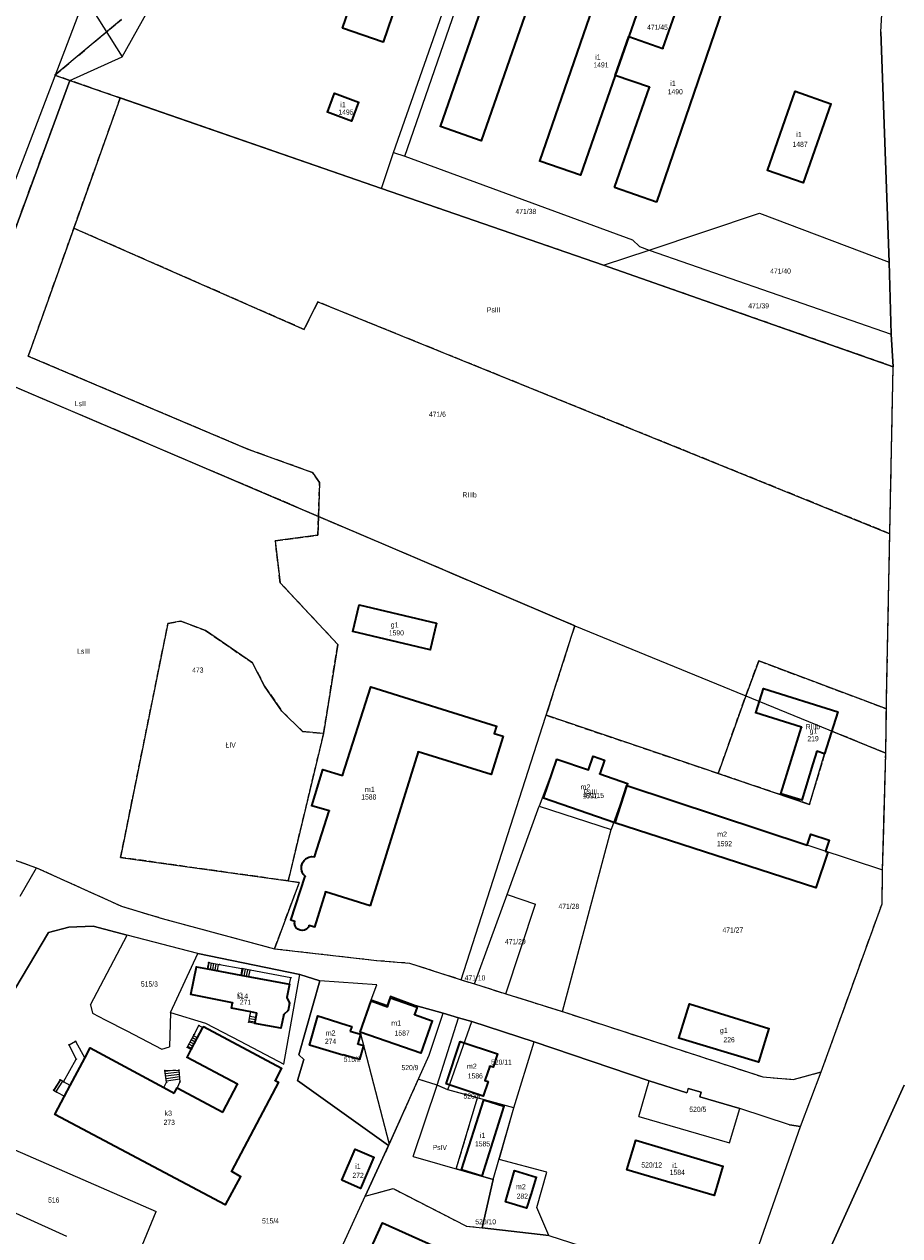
# Model space of a CAD drawing. Header units: metres. Extents: x 7496145 to 7500200, y 5498500 to 5502080.
# Tile 91 of 202: x 7498058 to 7498314, y 5500458 to 5500812. Entities that reach past the tile are written whole.
import ezdxf
from ezdxf.enums import TextEntityAlignment as Align

# ---------------------------------------------------------------- set-up
doc = ezdxf.new("R2010")
doc.units = ezdxf.units.M
doc.header["$MEASUREMENT"] = 0
for name, pattern in [('2.25_0.75', [3, 2.25, -0.75]), ('219-1000', [0]), ('egug-1000', [0])]:
    doc.linetypes.add(name, pattern=pattern)
doc.layers.get('0').update_dxf_attribs({"color": 2, "linetype": 'CONTINUOUS', "lineweight": 5})
for name, color, linetype in [('209-oznaczenie konturu klasyfikacyjnego', 7, 'CONTINUOUS'), ('211-numer działki ewidencyjnej', 7, 'CONTINUOUS'), ('217-kontur klasyfikacyjny', 7, 'CONTINUOUS'), ('218-kontur użytku gruntowego', 7, 'CONTINUOUS'), ('219-działka ewidencyjna', 7, 'CONTINUOUS'), ('312-budynek ewidencyjny', 7, 'CONTINUOUS'), ('312-oznaczenie budynku ewidencyjnego', 7, 'CONTINUOUS'), ('312-oznaczenie budynku ewidencyjnego-Atr117', 7, 'CONTINUOUS'), ('352-schody', 7, 'CONTINUOUS'), ('podjazd dla osób niepełnosprawnych', 7, 'CONTINUOUS'), ('Punkt budynku', 7, 'CONTINUOUS')]:
    doc.layers.add(name, color=color, linetype=linetype)
doc.styles.get("Standard").update_dxf_attribs({"font": 'Working1250', "width": 0.75})

# ---------------------------------------------------------------- blocks, each defined once
blk = doc.blocks.new('PUNKTBUD')
at = {"color": 0}
blk.add_circle((0, 0), 0.09, dxfattribs=at)

msp = doc.modelspace()

# ---------------------------------------------------------------- linework, layer by layer
at = {"layer": '217-kontur klasyfikacyjny', "color": 3, "linetype": '2.25_0.75', "lineweight": 18, "flags": 128}
for points in [[(7498066.61, 5500797.4), (7498086.06, 5500813.69)], [(7498040.2, 5500712.43), (7498071, 5500795.83)], [(7498071, 5500795.83), (7498066.61, 5500797.4)], [(7498085.71, 5500790.72), (7498071, 5500795.83)], [(7498072.13, 5500752.61), (7498085.71, 5500790.72)], [(7498162.2, 5500764.18), (7498085.71, 5500790.72)], [(7498227.09, 5500741.78), (7498162.2, 5500764.18)], [(7498058.79, 5500715.14), (7498072.13, 5500752.61)], [(7498139.54, 5500722.99), (7498072.13, 5500752.61)], [(7498311.88, 5500712.1), (7498227.09, 5500741.78)], [(7498143.51, 5500731.05), (7498139.54, 5500722.99)], [(7498310.91, 5500663.24), (7498143.51, 5500731.05)], [(7498123, 5500687.95), (7498058.79, 5500715.14)], [(7498143.71, 5500668.3), (7498040.2, 5500712.43)], [(7498310.91, 5500663.24), (7498311.88, 5500712.1)], [(7498142.01, 5500681.11), (7498123, 5500687.95)], [(7498144.06, 5500678.24), (7498142.01, 5500681.11)], [(7498143.71, 5500668.3), (7498144.06, 5500678.24)], [(7498143.52, 5500662.79), (7498143.71, 5500668.3)], [(7498143.71, 5500668.3), (7498218.71, 5500636.33)], [(7498309.96, 5500615.32), (7498310.91, 5500663.24)], [(7498131.07, 5500661.14), (7498143.52, 5500662.79)], [(7498132.52, 5500648.91), (7498131.07, 5500661.14)], [(7498149.36, 5500630.87), (7498132.52, 5500648.91)], [(7498085.82, 5500568.54), (7498099.68, 5500637)], [(7498099.68, 5500637), (7498103.46, 5500637.67)], [(7498103.46, 5500637.67), (7498110.69, 5500634.9)], [(7498110.69, 5500634.9), (7498124.37, 5500625.5)], [(7498218.71, 5500636.33), (7498210.31, 5500610.13)], [(7498145.23, 5500604.81), (7498149.36, 5500630.87)], [(7498124.37, 5500625.5), (7498127.96, 5500618.66)], [(7498268.75, 5500615.82), (7498272.55, 5500626.02)], [(7498272.55, 5500626.02), (7498309.91, 5500612.01)], [(7498127.96, 5500618.66), (7498133.01, 5500611.31)], [(7498260.71, 5500593.07), (7498268.75, 5500615.82)], [(7498309.91, 5500612.01), (7498309.96, 5500615.32)], [(7498133.01, 5500611.31), (7498139.08, 5500605.41)], [(7498210.31, 5500610.13), (7498260.71, 5500593.07)], [(7498309.71, 5500599.03), (7498309.91, 5500612.01)], [(7498134.88, 5500561.66), (7498145.23, 5500604.81)], [(7498139.08, 5500605.41), (7498145.23, 5500604.81)], [(7498293.91, 5500605.51), (7498291.83, 5500598.87)], [(7498309.71, 5500599.03), (7498293.91, 5500605.51)], [(7498291.83, 5500598.87), (7498287.37, 5500584.04)], [(7498309.11, 5500576.68), (7498309.71, 5500599.03)], [(7498287.37, 5500584.04), (7498260.71, 5500593.07)], [(7498308.8, 5500564.87), (7498309.11, 5500576.68)], [(7498053.6, 5500568.22), (7498061.17, 5500565.51)], [(7498134.88, 5500561.66), (7498085.82, 5500568.54)], [(7498061.17, 5500565.51), (7498086.1, 5500554.25)], [(7498308.65, 5500554.96), (7498308.8, 5500564.87)], [(7498130.86, 5500541.8), (7498138.09, 5500561.22)], [(7498138.09, 5500561.22), (7498134.88, 5500561.66)], [(7498086.1, 5500554.25), (7498097.95, 5500550.68)], [(7498290.82, 5500505.79), (7498308.65, 5500554.96)], [(7498097.95, 5500550.68), (7498130.86, 5500541.8)], [(7498130.86, 5500541.8), (7498160.77, 5500538.41)], [(7498160.77, 5500538.41), (7498170.32, 5500537.64)], [(7498170.32, 5500537.64), (7498185.49, 5500532.74)], [(7498185.49, 5500532.74), (7498189.35, 5500531.55)], [(7498189.35, 5500531.55), (7498198.56, 5500528.63)], [(7498198.56, 5500528.63), (7498215.08, 5500523.45)], [(7498215.08, 5500523.45), (7498273.75, 5500504.34)], [(7498172.92, 5500503.67), (7498164.4, 5500484.66)], [(7498178.48, 5500501.87), (7498172.92, 5500503.67)], [(7498273.75, 5500504.34), (7498282.65, 5500503.58)], [(7498282.65, 5500503.58), (7498290.82, 5500505.79)], [(7498181.58, 5500500.58), (7498178.48, 5500501.87)], [(7498190.25, 5500498.18), (7498181.58, 5500500.58)], [(7498184.05, 5500477.41), (7498190.25, 5500498.18)], [(7498164.23, 5500484.29), (7498157.36, 5500469.46)], [(7498164.4, 5500484.66), (7498164.23, 5500484.29)], [(7498194.88, 5500474.28), (7498184.05, 5500477.41)], [(7498191.6, 5500460.2), (7498194.88, 5500474.28)], [(7498157.36, 5500469.46), (7498165.55, 5500471.67)], [(7498165.55, 5500471.67), (7498187, 5500460.65)], [(7498187, 5500460.65), (7498191.6, 5500460.2)]]:
    msp.add_lwpolyline(points, dxfattribs=at)
at = {"layer": '218-kontur użytku gruntowego', "color": 3, "linetype": 'egug-1000', "lineweight": 18, "flags": 128}
for points in [[(7498308.32, 5500810.03), (7498309.16, 5500825.56)], [(7498086.06, 5500813.69), (7498066.61, 5500797.4)], [(7498310.72, 5500742.64), (7498308.32, 5500810.03)], [(7498071, 5500795.83), (7498040.2, 5500712.43)], [(7498066.61, 5500797.4), (7498071, 5500795.83)], [(7498071, 5500795.83), (7498085.71, 5500790.72)], [(7498085.71, 5500790.72), (7498072.13, 5500752.61)], [(7498162.2, 5500764.18), (7498085.71, 5500790.72)], [(7498227.09, 5500741.78), (7498162.2, 5500764.18)], [(7498072.13, 5500752.61), (7498058.79, 5500715.14)], [(7498072.13, 5500752.61), (7498139.54, 5500722.99)], [(7498311.88, 5500712.1), (7498227.09, 5500741.78)], [(7498311.27, 5500721.65), (7498310.72, 5500742.64)], [(7498139.54, 5500722.99), (7498143.51, 5500731.05)], [(7498143.51, 5500731.05), (7498310.91, 5500663.24)], [(7498311.88, 5500712.1), (7498311.27, 5500721.65)], [(7498058.79, 5500715.14), (7498123, 5500687.95)], [(7498040.2, 5500712.43), (7498143.71, 5500668.3)], [(7498310.91, 5500663.24), (7498311.88, 5500712.1)], [(7498123, 5500687.95), (7498142.01, 5500681.11)], [(7498142.01, 5500681.11), (7498144.06, 5500678.24)], [(7498144.06, 5500678.24), (7498143.71, 5500668.3)], [(7498143.71, 5500668.3), (7498143.52, 5500662.79)], [(7498218.71, 5500636.33), (7498143.71, 5500668.3)], [(7498309.96, 5500615.32), (7498310.91, 5500663.24)], [(7498143.52, 5500662.79), (7498131.07, 5500661.14)], [(7498131.07, 5500661.14), (7498132.52, 5500648.91)], [(7498132.52, 5500648.91), (7498149.36, 5500630.87)], [(7498099.68, 5500637), (7498085.82, 5500568.54)], [(7498103.46, 5500637.67), (7498099.68, 5500637)], [(7498110.69, 5500634.9), (7498103.46, 5500637.67)], [(7498124.37, 5500625.5), (7498110.69, 5500634.9)], [(7498210.31, 5500610.13), (7498218.71, 5500636.33)], [(7498149.36, 5500630.87), (7498145.23, 5500604.81)], [(7498127.96, 5500618.66), (7498124.37, 5500625.5)], [(7498272.55, 5500626.02), (7498268.75, 5500615.82)], [(7498309.91, 5500612.01), (7498272.55, 5500626.02)], [(7498133.01, 5500611.31), (7498127.96, 5500618.66)], [(7498268.75, 5500615.82), (7498260.71, 5500593.07)], [(7498309.91, 5500612.01), (7498309.96, 5500615.32)], [(7498139.08, 5500605.41), (7498133.01, 5500611.31)], [(7498260.71, 5500593.07), (7498210.31, 5500610.13)], [(7498309.71, 5500599.03), (7498309.91, 5500612.01)], [(7498145.23, 5500604.81), (7498134.88, 5500561.66)], [(7498145.23, 5500604.81), (7498139.08, 5500605.41)], [(7498291.83, 5500598.87), (7498293.91, 5500605.51)], [(7498293.91, 5500605.51), (7498309.71, 5500599.03)], [(7498287.37, 5500584.04), (7498291.83, 5500598.87)], [(7498309.11, 5500576.68), (7498309.71, 5500599.03)], [(7498260.71, 5500593.07), (7498287.37, 5500584.04)], [(7498308.8, 5500564.87), (7498309.11, 5500576.68)], [(7498053.6, 5500568.22), (7498061.17, 5500565.51)], [(7498085.82, 5500568.54), (7498134.88, 5500561.66)], [(7498061.17, 5500565.51), (7498086.1, 5500554.25)], [(7498308.65, 5500554.96), (7498308.8, 5500564.87)], [(7498138.09, 5500561.22), (7498130.86, 5500541.8)], [(7498134.88, 5500561.66), (7498138.09, 5500561.22)], [(7498086.1, 5500554.25), (7498097.95, 5500550.68)], [(7498290.82, 5500505.79), (7498308.65, 5500554.96)], [(7498097.95, 5500550.68), (7498130.86, 5500541.8)], [(7498064.67, 5500546.54), (7498052.98, 5500526.85)], [(7498070.71, 5500548.08), (7498064.67, 5500546.54)], [(7498077.8, 5500548.39), (7498070.71, 5500548.08)], [(7498087.75, 5500545.8), (7498077.8, 5500548.39)], [(7498108.45, 5500540.39), (7498087.75, 5500545.8)], [(7498138.28, 5500534.29), (7498108.45, 5500540.39)], [(7498130.86, 5500541.8), (7498160.77, 5500538.41)], [(7498160.77, 5500538.41), (7498170.32, 5500537.64)], [(7498170.32, 5500537.64), (7498185.49, 5500532.74)], [(7498144.15, 5500532.43), (7498138, 5500510.73)], [(7498144.15, 5500532.43), (7498138.28, 5500534.29)], [(7498160.81, 5500531.22), (7498144.15, 5500532.43)], [(7498185.49, 5500532.74), (7498189.35, 5500531.55)], [(7498159.18, 5500526.87), (7498160.81, 5500531.22)], [(7498189.35, 5500531.55), (7498198.56, 5500528.63)], [(7498198.56, 5500528.63), (7498215.08, 5500523.45)], [(7498163.78, 5500525.17), (7498159.18, 5500526.87)], [(7498164.8, 5500527.93), (7498163.78, 5500525.17)], [(7498172.06, 5500525.25), (7498164.8, 5500527.93)], [(7498180.22, 5500523), (7498172.06, 5500525.25)], [(7498184.7, 5500521.65), (7498180.22, 5500523)], [(7498188.59, 5500520.53), (7498184.7, 5500521.65)], [(7498215.08, 5500523.45), (7498273.75, 5500504.34)], [(7498206.86, 5500514.61), (7498188.59, 5500520.53)], [(7498200.86, 5500495.25), (7498206.86, 5500514.61)], [(7498240.51, 5500503.16), (7498206.86, 5500514.61)], [(7498138, 5500510.73), (7498139.45, 5500509.43)], [(7498139.45, 5500509.43), (7498137.6, 5500503.28)], [(7498172.92, 5500503.67), (7498164.4, 5500484.66)], [(7498178.48, 5500501.87), (7498172.92, 5500503.67)], [(7498273.75, 5500504.34), (7498282.65, 5500503.58)], [(7498282.65, 5500503.58), (7498290.82, 5500505.79)], [(7498137.6, 5500503.28), (7498164.23, 5500484.29)], [(7498181.58, 5500500.58), (7498178.48, 5500501.87)], [(7498190.25, 5500498.18), (7498181.58, 5500500.58)], [(7498251.48, 5500499.62), (7498240.51, 5500503.16)], [(7498251.85, 5500500.94), (7498251.48, 5500499.62)], [(7498255.69, 5500499.83), (7498251.85, 5500500.94)], [(7498315.14, 5500501.93), (7498290.91, 5500448.6)], [(7498184.05, 5500477.41), (7498190.25, 5500498.18)], [(7498255.27, 5500498.47), (7498255.69, 5500499.83)], [(7498267.06, 5500495.04), (7498255.27, 5500498.47)], [(7498196.56, 5500480.19), (7498200.86, 5500495.25)], [(7498281.58, 5500490.34), (7498267.06, 5500495.04)], [(7498272.63, 5500455.27), (7498284.79, 5500489.82)], [(7498284.79, 5500489.82), (7498281.58, 5500490.34)], [(7498164.23, 5500484.29), (7498157.36, 5500469.46)], [(7498164.4, 5500484.66), (7498164.23, 5500484.29)], [(7498210.58, 5500476.45), (7498196.56, 5500480.19)], [(7498194.88, 5500474.28), (7498184.05, 5500477.41)], [(7498207.61, 5500466.13), (7498210.58, 5500476.45)], [(7498191.6, 5500460.2), (7498194.88, 5500474.28)], [(7498157.36, 5500469.46), (7498165.55, 5500471.67)], [(7498165.55, 5500471.67), (7498187, 5500460.65)], [(7498211.15, 5500457.93), (7498207.61, 5500466.13)], [(7498187, 5500460.65), (7498191.6, 5500460.2)], [(7498191.6, 5500460.2), (7498211.15, 5500457.93)]]:
    msp.add_lwpolyline(points, dxfattribs=at)
at = {"layer": '219-działka ewidencyjna', "color": 3, "linetype": '219-1000', "lineweight": 18, "flags": 128}
for points in [[(7498086.23, 5500802.75), (7498132.98, 5500886.31)], [(7498165.65, 5500774.76), (7498200.05, 5500872.69)], [(7498169.03, 5500773.73), (7498202.96, 5500871.8)], [(7498308.32, 5500810.03), (7498309.16, 5500825.56)], [(7498308.32, 5500810.03), (7498309.16, 5500825.56)], [(7498075.34, 5500820.23), (7498041.67, 5500732.13)], [(7498075.34, 5500820.23), (7498086.23, 5500802.75)], [(7498308.32, 5500810.03), (7498310.72, 5500742.64)], [(7498308.32, 5500810.03), (7498310.72, 5500742.64)], [(7498071, 5500795.83), (7498086.23, 5500802.75)], [(7498040.2, 5500712.43), (7498071, 5500795.83)], [(7498071, 5500795.83), (7498162.2, 5500764.18)], [(7498162.2, 5500764.18), (7498165.65, 5500774.76)], [(7498165.65, 5500774.76), (7498169.03, 5500773.73)], [(7498169.03, 5500773.73), (7498235.59, 5500749.17)], [(7498162.2, 5500764.18), (7498227.09, 5500741.78)], [(7498240.52, 5500746.21), (7498272.76, 5500756.99)], [(7498272.76, 5500756.99), (7498310.72, 5500742.64)], [(7498235.59, 5500749.17), (7498237.63, 5500747.23)], [(7498227.09, 5500741.78), (7498240.52, 5500746.21)], [(7498237.63, 5500747.23), (7498240.52, 5500746.21)], [(7498240.52, 5500746.21), (7498311.27, 5500721.65)], [(7498227.09, 5500741.78), (7498311.88, 5500712.1)], [(7498310.72, 5500742.64), (7498311.27, 5500721.65)], [(7498310.72, 5500742.64), (7498311.27, 5500721.65)], [(7498311.27, 5500721.65), (7498311.88, 5500712.1)], [(7498311.27, 5500721.65), (7498311.88, 5500712.1)], [(7498040.2, 5500712.43), (7498218.71, 5500636.33)], [(7498309.96, 5500615.32), (7498311.88, 5500712.1)], [(7498309.96, 5500615.32), (7498311.88, 5500712.1)], [(7498185.49, 5500532.74), (7498218.71, 5500636.33)], [(7498218.71, 5500636.33), (7498309.71, 5500599.03)], [(7498309.71, 5500599.03), (7498309.96, 5500615.32)], [(7498309.71, 5500599.03), (7498309.96, 5500615.32)], [(7498213.51, 5500597.26), (7498208.28, 5500583.51)], [(7498213.51, 5500597.26), (7498222.7, 5500594.11)], [(7498222.7, 5500594.11), (7498224.07, 5500598.13)], [(7498224.07, 5500598.13), (7498227.37, 5500597)], [(7498226, 5500592.98), (7498227.37, 5500597)], [(7498308.8, 5500564.87), (7498309.71, 5500599.03)], [(7498308.8, 5500564.87), (7498309.71, 5500599.03)], [(7498226, 5500592.98), (7498234.16, 5500590.17)], [(7498233.94, 5500589.53), (7498229.34, 5500576.68)], [(7498233.94, 5500589.53), (7498234.16, 5500590.17)], [(7498233.94, 5500589.53), (7498308.8, 5500564.87)], [(7498198.92, 5500557.66), (7498208.28, 5500583.51)], [(7498208.28, 5500583.51), (7498229.34, 5500576.68)], [(7498215.08, 5500523.45), (7498229.34, 5500576.68)], [(7498053.6, 5500568.22), (7498061.17, 5500565.51)], [(7498056.43, 5500557.24), (7498061.17, 5500565.51)], [(7498061.17, 5500565.51), (7498086.1, 5500554.25)], [(7498308.65, 5500554.96), (7498308.8, 5500564.87)], [(7498308.65, 5500554.96), (7498308.8, 5500564.87)], [(7498189.35, 5500531.55), (7498198.92, 5500557.66)], [(7498198.92, 5500557.66), (7498207.22, 5500554.88)], [(7498086.1, 5500554.25), (7498097.95, 5500550.68)], [(7498198.56, 5500528.63), (7498207.22, 5500554.88)], [(7498290.82, 5500505.79), (7498308.65, 5500554.96)], [(7498290.82, 5500505.79), (7498308.65, 5500554.96)], [(7498097.95, 5500550.68), (7498130.86, 5500541.8)], [(7498052.98, 5500526.85), (7498064.67, 5500546.54)], [(7498064.67, 5500546.54), (7498070.71, 5500548.08)], [(7498070.71, 5500548.08), (7498077.8, 5500548.39)], [(7498077.8, 5500548.39), (7498087.75, 5500545.8)], [(7498077.05, 5500525.42), (7498087.75, 5500545.8)], [(7498108.45, 5500540.39), (7498087.75, 5500545.8)], [(7498100.46, 5500523.19), (7498108.45, 5500540.39)], [(7498108.45, 5500540.39), (7498138.28, 5500534.29)], [(7498130.86, 5500541.8), (7498160.77, 5500538.41)], [(7498160.77, 5500538.41), (7498170.32, 5500537.64)], [(7498170.32, 5500537.64), (7498185.49, 5500532.74)], [(7498133.55, 5500508.06), (7498138.28, 5500534.29)], [(7498138, 5500510.73), (7498144.15, 5500532.43)], [(7498138.28, 5500534.29), (7498144.15, 5500532.43)], [(7498160.81, 5500531.22), (7498144.15, 5500532.43)], [(7498185.49, 5500532.74), (7498189.35, 5500531.55)], [(7498159.18, 5500526.87), (7498160.81, 5500531.22)], [(7498189.35, 5500531.55), (7498198.56, 5500528.63)], [(7498198.56, 5500528.63), (7498215.08, 5500523.45)], [(7498077.05, 5500525.42), (7498077.58, 5500523.01)], [(7498159.18, 5500526.87), (7498155.8, 5500517.67)], [(7498159.18, 5500526.87), (7498163.78, 5500525.17)], [(7498163.78, 5500525.17), (7498164.8, 5500527.93)], [(7498164.8, 5500527.93), (7498172.06, 5500525.25)], [(7498172.06, 5500525.25), (7498180.22, 5500523)], [(7498077.58, 5500523.01), (7498081.31, 5500520.98)], [(7498100.46, 5500523.19), (7498100.16, 5500513.12)], [(7498100.46, 5500523.19), (7498110.68, 5500520.04)], [(7498176.08, 5500510.71), (7498180.22, 5500523)], [(7498178.48, 5500501.87), (7498184.7, 5500521.65)], [(7498180.22, 5500523), (7498184.7, 5500521.65)], [(7498184.7, 5500521.65), (7498188.59, 5500520.53)], [(7498215.08, 5500523.45), (7498273.75, 5500504.34)], [(7498081.31, 5500520.98), (7498087.62, 5500517.81)], [(7498087.62, 5500517.81), (7498097.86, 5500512.41)], [(7498110.68, 5500520.04), (7498120.82, 5500514.82)], [(7498181.58, 5500500.58), (7498188.59, 5500520.53)], [(7498188.59, 5500520.53), (7498206.86, 5500514.61)], [(7498120.82, 5500514.82), (7498133.55, 5500508.06)], [(7498155.8, 5500517.67), (7498164.4, 5500484.66)], [(7498200.86, 5500495.25), (7498206.86, 5500514.61)], [(7498206.86, 5500514.61), (7498240.51, 5500503.16)], [(7498097.86, 5500512.41), (7498100.16, 5500513.12)], [(7498138, 5500510.73), (7498139.45, 5500509.43)], [(7498164.4, 5500484.66), (7498176.08, 5500510.71)], [(7498137.6, 5500503.28), (7498139.45, 5500509.43)], [(7498273.75, 5500504.34), (7498282.65, 5500503.58)], [(7498282.65, 5500503.58), (7498290.82, 5500505.79)], [(7498284.79, 5500489.82), (7498290.82, 5500505.79)], [(7498164.23, 5500484.29), (7498137.6, 5500503.28)], [(7498171.43, 5500481.05), (7498178.48, 5500501.87)], [(7498200.86, 5500495.25), (7498181.58, 5500500.58)], [(7498237.42, 5500492.71), (7498240.51, 5500503.16)], [(7498240.51, 5500503.16), (7498251.48, 5500499.62)], [(7498251.85, 5500500.94), (7498251.48, 5500499.62)], [(7498251.85, 5500500.94), (7498255.69, 5500499.83)], [(7498290.91, 5500448.6), (7498315.14, 5500501.93)], [(7498255.69, 5500499.83), (7498255.27, 5500498.47)], [(7498255.27, 5500498.47), (7498267.06, 5500495.04)], [(7498194.88, 5500474.28), (7498200.86, 5500495.25)], [(7498264.02, 5500485.01), (7498267.06, 5500495.04)], [(7498281.58, 5500490.34), (7498267.06, 5500495.04)], [(7498038.65, 5500490), (7498096.24, 5500464.96)], [(7498237.42, 5500492.71), (7498264.02, 5500485.01)], [(7498272.63, 5500455.27), (7498284.79, 5500489.82)], [(7498272.63, 5500455.27), (7498284.79, 5500489.82)], [(7498281.58, 5500490.34), (7498284.79, 5500489.82)], [(7498157.36, 5500469.46), (7498164.23, 5500484.29)], [(7498164.23, 5500484.29), (7498164.4, 5500484.66)], [(7498171.43, 5500481.05), (7498194.88, 5500474.28)], [(7498032.93, 5500474.49), (7498069.99, 5500457.76)], [(7498194.88, 5500474.28), (7498191.6, 5500460.2)], [(7498133.58, 5500417.49), (7498157.36, 5500469.46)], [(7498157.36, 5500469.46), (7498165.55, 5500471.67)], [(7498165.55, 5500471.67), (7498187, 5500460.65)], [(7498088.03, 5500445.1), (7498096.24, 5500464.96)], [(7498187, 5500460.65), (7498191.6, 5500460.2)], [(7498211.15, 5500457.93), (7498191.6, 5500460.2)], [(7498211.15, 5500457.93), (7498263.42, 5500441.01)]]:
    msp.add_lwpolyline(points, dxfattribs=at)
at = {"layer": '312-budynek ewidencyjny', "color": 7, "linetype": 'Continuous', "lineweight": 35, "flags": 128}
for points in [[(7498179.41, 5500782.33), (7498207.14, 5500862.15)], [(7498150.78, 5500811.12), (7498166.77, 5500857.66)], [(7498219.09, 5500858), (7498191.36, 5500778.18)], [(7498178.58, 5500853.6), (7498162.6, 5500807.07)], [(7498208.46, 5500772.23), (7498230.46, 5500835.76)], [(7498242.52, 5500831.7), (7498234.51, 5500808.67)], [(7498244.52, 5500805.18), (7498252.55, 5500828.23)], [(7498264.52, 5500824.06), (7498242.58, 5500760.27)], [(7498162.6, 5500807.07), (7498150.78, 5500811.12)], [(7498234.51, 5500808.67), (7498230.57, 5500797.32)], [(7498230.57, 5500797.32), (7498234.51, 5500808.67)], [(7498234.51, 5500808.67), (7498244.52, 5500805.18)], [(7498230.57, 5500797.32), (7498220.41, 5500768.12)], [(7498240.57, 5500793.84), (7498230.57, 5500797.32)], [(7498146.34, 5500786.55), (7498148.38, 5500792.08)], [(7498148.38, 5500792.08), (7498155.46, 5500789.47)], [(7498230.37, 5500764.56), (7498240.57, 5500793.84)], [(7498275.07, 5500769.53), (7498283.25, 5500792.69)], [(7498283.25, 5500792.69), (7498293.63, 5500789.04)], [(7498155.46, 5500789.47), (7498153.42, 5500783.93)], [(7498293.63, 5500789.04), (7498285.52, 5500765.85)], [(7498153.42, 5500783.93), (7498146.34, 5500786.55)], [(7498191.36, 5500778.18), (7498179.41, 5500782.33)], [(7498220.41, 5500768.12), (7498208.46, 5500772.23)], [(7498285.52, 5500765.85), (7498275.07, 5500769.53)], [(7498242.58, 5500760.27), (7498230.37, 5500764.56)], [(7498153.76, 5500634.62), (7498155.6, 5500642.38)], [(7498155.6, 5500642.38), (7498178.24, 5500637.02)], [(7498178.24, 5500637.02), (7498176.41, 5500629.26)], [(7498176.41, 5500629.26), (7498153.76, 5500634.62)], [(7498150.74, 5500592.53), (7498159.04, 5500618.43)], [(7498159.04, 5500618.43), (7498195.85, 5500606.94)], [(7498271.7, 5500610.84), (7498273.97, 5500617.99)], [(7498273.97, 5500617.99), (7498295.66, 5500611.1)], [(7498285.05, 5500606.61), (7498271.7, 5500610.84)], [(7498295.66, 5500611.1), (7498291.83, 5500598.87)], [(7498195.85, 5500606.94), (7498195.17, 5500604.76)], [(7498279.05, 5500587.1), (7498285.05, 5500606.61)], [(7498197.73, 5500603.96), (7498194.24, 5500592.77)], [(7498195.17, 5500604.76), (7498197.73, 5500603.96)], [(7498172.87, 5500599.44), (7498158.82, 5500554.41)], [(7498194.24, 5500592.77), (7498172.87, 5500599.44)], [(7498289.54, 5500599.59), (7498288.42, 5500595.89)], [(7498291.83, 5500598.87), (7498289.54, 5500599.59)], [(7498209.55, 5500585.86), (7498213.51, 5500597.26)], [(7498213.51, 5500597.26), (7498222.7, 5500594.11)], [(7498222.7, 5500594.11), (7498224.07, 5500598.13)], [(7498224.07, 5500598.13), (7498227.37, 5500597)], [(7498227.37, 5500597), (7498226, 5500592.98)], [(7498288.42, 5500595.89), (7498285.18, 5500585.24)], [(7498141.73, 5500583.62), (7498145.03, 5500594.29)], [(7498145.03, 5500594.29), (7498150.74, 5500592.53)], [(7498226, 5500592.98), (7498234.16, 5500590.17)], [(7498233.94, 5500589.53), (7498230.47, 5500578.69)], [(7498230.47, 5500578.69), (7498233.94, 5500589.53)], [(7498234.16, 5500590.17), (7498233.94, 5500589.53)], [(7498233.94, 5500589.53), (7498286.69, 5500572.12)], [(7498230.47, 5500578.69), (7498209.55, 5500585.86)], [(7498285.18, 5500585.24), (7498279.05, 5500587.1)], [(7498146.86, 5500582.15), (7498141.73, 5500583.62)], [(7498142.57, 5500568.72), (7498146.86, 5500582.15)], [(7498289.28, 5500559.62), (7498230.47, 5500578.69)], [(7498286.69, 5500572.12), (7498287.77, 5500575.35)], [(7498287.77, 5500575.35), (7498293.18, 5500573.55)], [(7498293.18, 5500573.55), (7498292.11, 5500570.32)], [(7498139.01, 5500566.92), (7498139.48, 5500567.64)], [(7498139.48, 5500567.64), (7498140.11, 5500568.21)], [(7498140.11, 5500568.21), (7498140.88, 5500568.6)], [(7498140.88, 5500568.6), (7498141.72, 5500568.77)], [(7498141.72, 5500568.77), (7498142.57, 5500568.72)], [(7498292.77, 5500570.1), (7498289.28, 5500559.62)], [(7498292.11, 5500570.32), (7498292.77, 5500570.1)], [(7498138.7, 5500565.25), (7498138.75, 5500566.1)], [(7498138.89, 5500564.41), (7498138.7, 5500565.25)], [(7498138.75, 5500566.1), (7498139.01, 5500566.92)], [(7498139.28, 5500563.65), (7498138.89, 5500564.41)], [(7498135.64, 5500550.22), (7498139.86, 5500563.02)], [(7498139.86, 5500563.02), (7498139.28, 5500563.65)], [(7498145.75, 5500558.49), (7498142.52, 5500548.15)], [(7498158.82, 5500554.41), (7498145.75, 5500558.49)], [(7498136.77, 5500549.83), (7498135.64, 5500550.22)], [(7498136.72, 5500549.17), (7498136.77, 5500549.83)], [(7498136.87, 5500548.52), (7498136.72, 5500549.17)], [(7498137.21, 5500547.95), (7498136.87, 5500548.52)], [(7498137.7, 5500547.51), (7498137.21, 5500547.95)], [(7498138.31, 5500547.23), (7498137.7, 5500547.51)], [(7498138.96, 5500547.15), (7498138.31, 5500547.23)], [(7498139.62, 5500547.27), (7498138.96, 5500547.15)], [(7498140.2, 5500547.57), (7498139.62, 5500547.27)], [(7498140.67, 5500548.04), (7498140.2, 5500547.57)], [(7498140.98, 5500548.63), (7498140.67, 5500548.04)], [(7498142.52, 5500548.15), (7498140.98, 5500548.63)], [(7498106.38, 5500528.38), (7498108.01, 5500536.53)], [(7498108.01, 5500536.53), (7498111.27, 5500535.92)], [(7498111.27, 5500535.92), (7498120.95, 5500534.1)], [(7498120.95, 5500534.1), (7498135.28, 5500531.42)], [(7498135.28, 5500531.42), (7498134.5, 5500527.54)], [(7498118.56, 5500525.98), (7498106.38, 5500528.38)], [(7498118.25, 5500524.45), (7498118.56, 5500525.98)], [(7498134.5, 5500527.54), (7498135.2, 5500525.94)], [(7498135.2, 5500525.94), (7498134.8, 5500523.79)], [(7498155.87, 5500517.44), (7498159.09, 5500526.55)], [(7498159.09, 5500526.55), (7498163.92, 5500524.86)], [(7498163.92, 5500524.86), (7498164.81, 5500527.42)], [(7498164.81, 5500527.42), (7498172.55, 5500524.73)], [(7498249.13, 5500515.63), (7498252.25, 5500525.72)], [(7498252.25, 5500525.72), (7498275.52, 5500518.53)], [(7498123.88, 5500523.33), (7498118.25, 5500524.45)], [(7498125.63, 5500522.98), (7498123.88, 5500523.33)], [(7498125.06, 5500519.98), (7498125.63, 5500522.98)], [(7498133.57, 5500522.61), (7498132.68, 5500518.54)], [(7498134.8, 5500523.79), (7498133.57, 5500522.61)], [(7498141.11, 5500513.58), (7498143.56, 5500522.18)], [(7498143.56, 5500522.18), (7498145.13, 5500521.69)], [(7498145.13, 5500521.69), (7498152.12, 5500519.5)], [(7498172.55, 5500524.73), (7498171.79, 5500522.55)], [(7498171.79, 5500522.55), (7498177.01, 5500520.73)], [(7498106.5, 5500512.32), (7498109.91, 5500518.73)], [(7498109.91, 5500518.73), (7498110.07, 5500519.02)], [(7498110.07, 5500519.02), (7498132.93, 5500506.86)], [(7498132.68, 5500518.54), (7498125.06, 5500519.98)], [(7498152.12, 5500519.5), (7498153.45, 5500519.08)], [(7498153.45, 5500519.08), (7498153.03, 5500517.75)], [(7498177.01, 5500520.73), (7498173.7, 5500511.23)], [(7498275.52, 5500518.53), (7498272.47, 5500508.63)], [(7498153.03, 5500517.75), (7498156.06, 5500516.79)], [(7498156.06, 5500516.79), (7498155.24, 5500513.95)], [(7498173.7, 5500511.23), (7498155.87, 5500517.44)], [(7498181.11, 5500502.29), (7498185.22, 5500514.67)], [(7498185.22, 5500514.67), (7498196.1, 5500511.05)], [(7498272.47, 5500508.63), (7498249.13, 5500515.63)], [(7498075.3, 5500509.85), (7498076.89, 5500512.87)], [(7498076.89, 5500512.87), (7498098.46, 5500501.26)], [(7498105.27, 5500510.01), (7498106.5, 5500512.32)], [(7498150.88, 5500510.67), (7498141.11, 5500513.58)], [(7498150.92, 5500510.8), (7498150.88, 5500510.67)], [(7498155.72, 5500509.37), (7498150.92, 5500510.8)], [(7498155.24, 5500513.95), (7498156.9, 5500513.47)], [(7498156.9, 5500513.47), (7498155.72, 5500509.37)], [(7498196.1, 5500511.05), (7498194.82, 5500507.18)], [(7498071.07, 5500501.83), (7498075.3, 5500509.85)], [(7498120.01, 5500502.17), (7498105.27, 5500510.01)], [(7498193.81, 5500507.51), (7498192.41, 5500503.29)], [(7498194.82, 5500507.18), (7498193.81, 5500507.51)], [(7498132.93, 5500506.86), (7498131, 5500503.23)], [(7498069.39, 5500498.66), (7498071.07, 5500501.83)], [(7498098.46, 5500501.26), (7498101.51, 5500499.61)], [(7498101.51, 5500499.61), (7498102.32, 5500501.14)], [(7498102.32, 5500501.14), (7498115.74, 5500494.05)], [(7498115.74, 5500494.05), (7498120.01, 5500502.17)], [(7498131.98, 5500502.76), (7498118.26, 5500476.7)], [(7498131, 5500503.23), (7498131.98, 5500502.76)], [(7498191.92, 5500498.7), (7498181.11, 5500502.29)], [(7498193.35, 5500502.98), (7498191.92, 5500498.7)], [(7498192.41, 5500503.29), (7498193.35, 5500502.98)], [(7498066.59, 5500493.34), (7498069.39, 5500498.66)], [(7498185.55, 5500477.12), (7498192.07, 5500497.62)], [(7498192.07, 5500497.62), (7498197.97, 5500495.74)], [(7498116.37, 5500466.88), (7498066.59, 5500493.34)], [(7498197.97, 5500495.74), (7498191.49, 5500475.31)], [(7498150.58, 5500474.07), (7498154.49, 5500483.18)], [(7498154.49, 5500483.18), (7498159.93, 5500480.82)], [(7498233.99, 5500477.12), (7498236.55, 5500485.78)], [(7498236.55, 5500485.78), (7498262.04, 5500478.24)], [(7498159.93, 5500480.82), (7498156.03, 5500471.64)], [(7498118.26, 5500476.7), (7498120.9, 5500475.2)], [(7498191.49, 5500475.31), (7498185.55, 5500477.12)], [(7498198.46, 5500467.74), (7498201.12, 5500476.97)], [(7498201.12, 5500476.97), (7498207.43, 5500475)], [(7498259.48, 5500469.59), (7498233.99, 5500477.12)], [(7498262.04, 5500478.24), (7498259.48, 5500469.59)], [(7498120.9, 5500475.2), (7498116.37, 5500466.88)], [(7498156.03, 5500471.64), (7498150.58, 5500474.07)], [(7498207.43, 5500475), (7498205.83, 5500469.83)], [(7498205.83, 5500469.83), (7498204.61, 5500465.88)], [(7498204.61, 5500465.88), (7498198.46, 5500467.74)], [(7498151.49, 5500437.42), (7498162.46, 5500461.6)], [(7498162.46, 5500461.6), (7498177.89, 5500454.73)]]:
    msp.add_lwpolyline(points, dxfattribs=at)
at = {"layer": '352-schody', "color": 7, "linetype": 'Continuous', "lineweight": 18, "flags": 128}
for points in [[(7498120.95, 5500534.1), (7498111.27, 5500535.92), (7498111.62, 5500537.83), (7498114.75, 5500537.24), (7498121.31, 5500536.01)], [(7498120.95, 5500534.1), (7498111.27, 5500535.92), (7498111.62, 5500537.83), (7498114.75, 5500537.24), (7498121.31, 5500536.01)], [(7498135.28, 5500531.42), (7498135.64, 5500533.33), (7498123.76, 5500535.55), (7498121.31, 5500536.01), (7498120.95, 5500534.1)], [(7498135.28, 5500531.42), (7498135.64, 5500533.33), (7498123.76, 5500535.55), (7498121.31, 5500536.01), (7498120.95, 5500534.1)], [(7498123.31, 5500520.31), (7498123.65, 5500522.09), (7498123.88, 5500523.33), (7498125.63, 5500522.98), (7498125.06, 5500519.98)], [(7498123.31, 5500520.31), (7498123.65, 5500522.09), (7498123.88, 5500523.33), (7498125.63, 5500522.98), (7498125.06, 5500519.98)], [(7498105.33, 5500512.95), (7498107.35, 5500516.76), (7498108.73, 5500519.35), (7498109.91, 5500518.73), (7498106.5, 5500512.32)], [(7498105.33, 5500512.95), (7498107.35, 5500516.76), (7498108.73, 5500519.35), (7498109.91, 5500518.73), (7498106.5, 5500512.32)], [(7498099.26, 5500502.76), (7498098.79, 5500506.21), (7498102.89, 5500506.32), (7498103.18, 5500502.85), (7498102.32, 5500501.14), (7498101.51, 5500499.61), (7498098.46, 5500501.26)], [(7498099.26, 5500502.76), (7498098.79, 5500506.21), (7498102.89, 5500506.32), (7498103.18, 5500502.85), (7498102.32, 5500501.14), (7498101.51, 5500499.61), (7498098.46, 5500501.26)], [(7498069.09, 5500502.87), (7498068.13, 5500503.48), (7498066.2, 5500500.44), (7498067.16, 5500499.83), (7498069.39, 5500498.66), (7498071.07, 5500501.83)], [(7498069.09, 5500502.87), (7498068.13, 5500503.48), (7498066.2, 5500500.44), (7498067.16, 5500499.83), (7498069.39, 5500498.66), (7498071.07, 5500501.83)]]:
    msp.add_lwpolyline(points, close=True, dxfattribs=at)
for points in [[(7498111.66, 5500537.82), (7498111.29, 5500535.92)], [(7498112.34, 5500537.69), (7498111.98, 5500535.79)], [(7498113.03, 5500537.56), (7498112.67, 5500535.66)], [(7498113.72, 5500537.43), (7498113.36, 5500535.53)], [(7498114.41, 5500537.3), (7498114.05, 5500535.4)], [(7498121.29, 5500534.04), (7498121.65, 5500535.95)], [(7498121.98, 5500533.91), (7498122.34, 5500535.82)], [(7498122.67, 5500533.78), (7498123.03, 5500535.69)], [(7498123.36, 5500533.65), (7498123.72, 5500535.56)], [(7498125.25, 5500521.01), (7498123.51, 5500521.34)], [(7498125.39, 5500521.7), (7498123.64, 5500522.03)], [(7498125.12, 5500520.32), (7498123.38, 5500520.65)], [(7498107.33, 5500513.87), (7498106.15, 5500514.5)], [(7498107.66, 5500514.49), (7498106.48, 5500515.12)], [(7498107.98, 5500515.11), (7498106.81, 5500515.73)], [(7498108.31, 5500515.73), (7498107.13, 5500516.35)], [(7498106.67, 5500512.64), (7498105.49, 5500513.26)], [(7498107, 5500513.25), (7498105.82, 5500513.88)], [(7498101.85, 5500506.29), (7498098.83, 5500505.88)], [(7498102.94, 5500505.73), (7498098.93, 5500505.19)], [(7498103, 5500505.04), (7498099.02, 5500504.49)], [(7498103.06, 5500504.34), (7498099.12, 5500503.8)], [(7498103.11, 5500503.64), (7498099.21, 5500503.11)], [(7498068.2, 5500503.43), (7498066.27, 5500500.39)], [(7498068.79, 5500503.06), (7498066.86, 5500500.02)]]:
    msp.add_lwpolyline(points, dxfattribs=at)
at = {"layer": 'podjazd dla osób niepełnosprawnych', "color": 7, "linetype": 'Continuous', "lineweight": 18, "flags": 128}
msp.add_lwpolyline([(7498069.09, 5500502.87), (7498072.83, 5500509.54), (7498070.73, 5500513.69), (7498072.64, 5500514.75), (7498075.3, 5500509.85), (7498071.07, 5500501.83)], close=True, dxfattribs=at)

# ---------------------------------------------------------------- block references
at = {"layer": 'Punkt budynku', "color": 5, "linetype": 'Continuous', "lineweight": 13}
for p in [(7498150.78, 5500811.12), (7498234.51, 5500808.67), (7498162.6, 5500807.07), (7498244.52, 5500805.18), (7498230.57, 5500797.32), (7498148.38, 5500792.08), (7498240.57, 5500793.84), (7498283.25, 5500792.69), (7498155.46, 5500789.47), (7498293.63, 5500789.04), (7498146.34, 5500786.55), (7498153.42, 5500783.93), (7498179.41, 5500782.33), (7498191.36, 5500778.18), (7498208.46, 5500772.23), (7498275.07, 5500769.53), (7498220.41, 5500768.12), (7498285.52, 5500765.85), (7498230.37, 5500764.56), (7498242.58, 5500760.27), (7498155.6, 5500642.38), (7498178.24, 5500637.02), (7498153.76, 5500634.62), (7498176.41, 5500629.26), (7498159.04, 5500618.43), (7498273.97, 5500617.99), (7498271.7, 5500610.84), (7498295.66, 5500611.1), (7498195.85, 5500606.94), (7498285.05, 5500606.61), (7498195.17, 5500604.76), (7498197.73, 5500603.96), (7498172.87, 5500599.44), (7498289.54, 5500599.59), (7498213.51, 5500597.26), (7498224.07, 5500598.13), (7498227.37, 5500597), (7498288.42, 5500595.89), (7498291.83, 5500598.87), (7498145.03, 5500594.29), (7498150.74, 5500592.53), (7498194.24, 5500592.77), (7498222.7, 5500594.11), (7498226, 5500592.98), (7498233.94, 5500589.53), (7498234.16, 5500590.17), (7498209.55, 5500585.86), (7498279.05, 5500587.1), (7498285.18, 5500585.24), (7498141.73, 5500583.62), (7498146.86, 5500582.15), (7498230.47, 5500578.69), (7498287.77, 5500575.35), (7498286.69, 5500572.12), (7498293.18, 5500573.55), (7498139.48, 5500567.64), (7498140.11, 5500568.21), (7498140.88, 5500568.6), (7498141.72, 5500568.77), (7498142.57, 5500568.72), (7498292.11, 5500570.32), (7498292.77, 5500570.1), (7498138.7, 5500565.25), (7498138.75, 5500566.1), (7498138.89, 5500564.41), (7498139.01, 5500566.92), (7498139.28, 5500563.65), (7498139.86, 5500563.02), (7498145.75, 5500558.49), (7498289.28, 5500559.62), (7498158.82, 5500554.41), (7498135.64, 5500550.22), (7498136.77, 5500549.83), (7498136.72, 5500549.17), (7498136.87, 5500548.52), (7498137.21, 5500547.95), (7498137.7, 5500547.51), (7498138.31, 5500547.23), (7498138.96, 5500547.15), (7498139.62, 5500547.27), (7498140.2, 5500547.57), (7498140.67, 5500548.04), (7498140.98, 5500548.63), (7498142.52, 5500548.15), (7498108.01, 5500536.53), (7498111.27, 5500535.92), (7498111.62, 5500537.83), (7498114.75, 5500537.24), (7498121.31, 5500536.01), (7498123.76, 5500535.55), (7498120.95, 5500534.1), (7498135.64, 5500533.33), (7498106.38, 5500528.38), (7498135.28, 5500531.42), (7498118.56, 5500525.98), (7498134.5, 5500527.54), (7498135.2, 5500525.94), (7498159.09, 5500526.55), (7498163.92, 5500524.86), (7498164.81, 5500527.42), (7498252.25, 5500525.72), (7498118.25, 5500524.45), (7498123.65, 5500522.09), (7498123.88, 5500523.33), (7498125.63, 5500522.98), (7498133.57, 5500522.61), (7498134.8, 5500523.79), (7498143.56, 5500522.18), (7498145.13, 5500521.69), (7498171.79, 5500522.55), (7498172.55, 5500524.73), (7498108.73, 5500519.35), (7498109.91, 5500518.73), (7498110.07, 5500519.02), (7498123.31, 5500520.31), (7498125.06, 5500519.98), (7498132.68, 5500518.54), (7498152.12, 5500519.5), (7498153.03, 5500517.75), (7498153.45, 5500519.08), (7498177.01, 5500520.73), (7498275.52, 5500518.53), (7498072.64, 5500514.75), (7498107.35, 5500516.76), (7498155.87, 5500517.44), (7498156.06, 5500516.79), (7498185.22, 5500514.67), (7498249.13, 5500515.63), (7498070.73, 5500513.69), (7498076.89, 5500512.87), (7498105.33, 5500512.95), (7498106.5, 5500512.32), (7498141.11, 5500513.58), (7498150.88, 5500510.67), (7498150.92, 5500510.8), (7498155.24, 5500513.95), (7498156.9, 5500513.47), (7498173.7, 5500511.23), (7498196.1, 5500511.05), (7498072.83, 5500509.54), (7498075.3, 5500509.85), (7498105.27, 5500510.01), (7498155.72, 5500509.37), (7498193.81, 5500507.51), (7498194.82, 5500507.18), (7498272.47, 5500508.63), (7498098.79, 5500506.21), (7498102.89, 5500506.32), (7498132.93, 5500506.86), (7498066.2, 5500500.44), (7498068.13, 5500503.48), (7498069.09, 5500502.87), (7498071.07, 5500501.83), (7498098.46, 5500501.26), (7498099.26, 5500502.76), (7498102.32, 5500501.14), (7498103.18, 5500502.85), (7498120.01, 5500502.17), (7498131, 5500503.23), (7498131.98, 5500502.76), (7498181.11, 5500502.29), (7498192.41, 5500503.29), (7498193.35, 5500502.98), (7498067.16, 5500499.83), (7498069.39, 5500498.66), (7498101.51, 5500499.61), (7498191.92, 5500498.7), (7498192.07, 5500497.62), (7498066.59, 5500493.34), (7498115.74, 5500494.05), (7498197.97, 5500495.74), (7498154.49, 5500483.18), (7498236.55, 5500485.78), (7498159.93, 5500480.82), (7498118.26, 5500476.7), (7498120.9, 5500475.2), (7498185.55, 5500477.12), (7498191.49, 5500475.31), (7498201.12, 5500476.97), (7498233.99, 5500477.12), (7498262.04, 5500478.24), (7498150.58, 5500474.07), (7498156.03, 5500471.64), (7498207.43, 5500475), (7498205.83, 5500469.83), (7498259.48, 5500469.59), (7498116.37, 5500466.88), (7498198.46, 5500467.74), (7498204.61, 5500465.88), (7498162.46, 5500461.6)]:
    msp.add_blockref('PUNKTBUD', p, dxfattribs=at)

# ---------------------------------------------------------------- texts
at = {"layer": '209-oznaczenie konturu klasyfikacyjnego', "color": 3, "linetype": 'Continuous', "lineweight": 18, "width": 0.79}
for s, p in [('PsIII', (7498193.01, 5500727.98)), ('LsII', (7498072.45, 5500700.55)), ('RIIIb', (7498185.85, 5500673.84)), ('LsIII', (7498073.08, 5500628.12)), ('RIIIb', (7498286.31, 5500606.03)), ('ŁIV', (7498116.53, 5500600.67)), ('PsIII', (7498221.29, 5500586.94)), ('PsIV', (7498177.12, 5500482.94))]:
    msp.add_text(s, height=1.5, dxfattribs=at).set_placement(p)
at = {"layer": '211-numer działki ewidencyjnej', "color": 3, "linetype": 'Continuous', "lineweight": 18, "width": 0.79}
for s, p in [('471/45', (7498239.88, 5500810.65)), ('471/40', (7498275.9, 5500739.32)), ('471/39', (7498269.49, 5500729.16)), ('471/6', (7498176.04, 5500697.43)), ('473', (7498106.76, 5500622.59)), ('471/28', (7498213.95, 5500553.48)), ('471/27', (7498261.94, 5500546.56)), ('471/29', (7498198.29, 5500543.15)), ('515/3', (7498091.76, 5500530.74)), ('471/10', (7498186.49, 5500532.55)), ('514', (7498119.8, 5500527.2)), ('515/2', (7498151.1, 5500508.74)), ('520/9', (7498168.01, 5500506.3)), ('520/11', (7498194.22, 5500507.89)), ('520/8', (7498186.15, 5500497.97)), ('520/5', (7498252.24, 5500494.09)), ('520/12', (7498238.2, 5500477.81)), ('516', (7498064.59, 5500467.55)), ('515/4', (7498127.2, 5500461.46)), ('520/10', (7498189.61, 5500461.2))]:
    msp.add_text(s, height=1.5, dxfattribs=at).set_placement(p)
for s, p in [('471/38', (7498201.36, 5500758.27)), ('471/15', (7498221.22, 5500587.41))]:
    msp.add_text(s, height=1.5, dxfattribs=at).set_placement(p, align=Align.TOP_LEFT)
at = {"layer": '312-oznaczenie budynku ewidencyjnego', "color": 7, "linetype": 'Continuous', "lineweight": 18, "width": 0.79}
for s, p in [('1491', (7498224.19, 5500801.14)), ('1490', (7498245.92, 5500793.28)), ('1495', (7498149.56, 5500787.33)), ('1487', (7498282.44, 5500777.89)), ('1590', (7498164.31, 5500634.98)), ('219', (7498286.79, 5500604.03)), ('1588', (7498156.24, 5500586.97)), ('1591', (7498220.97, 5500587.29)), ('1592', (7498260.31, 5500573.29)), ('271', (7498120.71, 5500526.93)), ('1587', (7498166, 5500517.89)), ('274', (7498145.61, 5500515.49)), ('226', (7498262.22, 5500515.94)), ('1586', (7498187.4, 5500505.37)), ('273', (7498098.39, 5500491.78)), ('1585', (7498189.52, 5500485.5)), ('272', (7498153.66, 5500476.26)), ('1584', (7498246.51, 5500477.17)), ('282', (7498201.71, 5500470.19))]:
    msp.add_text(s, height=1.5, dxfattribs=at).set_placement(p, align=Align.TOP_LEFT)
at = {"layer": '312-oznaczenie budynku ewidencyjnego-Atr117', "color": 7, "width": 0.9}
for s, p in [('i1', (7498225.49, 5500801.94)), ('i1', (7498247.45, 5500794.25)), ('i1', (7498150.9, 5500788.01)), ('i1', (7498284.35, 5500779.27)), ('g1', (7498166, 5500635.82)), ('m2', (7498221.86, 5500588.41)), ('m2', (7498261.83, 5500574.58)), ('i1', (7498120.83, 5500527.54)), ('m2', (7498147.28, 5500516.43)), ('m1', (7498166.44, 5500519.33)), ('g1', (7498262.33, 5500517.18)), ('m2', (7498188.61, 5500506.69)), ('k3', (7498099.76, 5500492.95)), ('i1', (7498191.76, 5500486.47)), ('i1', (7498155.26, 5500477.41)), ('i1', (7498248.02, 5500477.69)), ('m2', (7498202.95, 5500471.43))]:
    msp.add_text(s, height=1.5, dxfattribs=at).set_placement(p, align=Align.CENTER)
for s, p in [('g1', (7498287.45, 5500606.29)), ('m1', (7498157.33, 5500589.21))]:
    msp.add_text(s, height=1.5, dxfattribs=at).set_placement(p, align=Align.TOP_LEFT)

doc.saveas('drawing.dxf')
